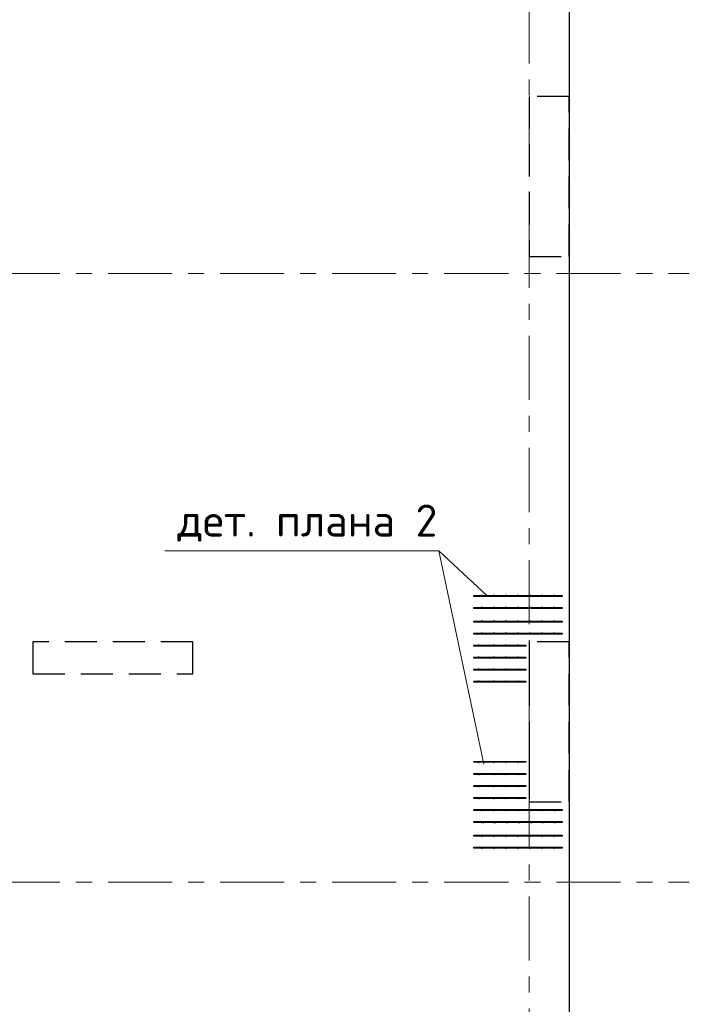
# Model space of a CAD drawing. Header units: metres. Extents: x -38 to 86, y -15 to 21.
# Tile 68 of 103: x 58.42 to 62.6, y 8.24 to 14.38. Entities that reach past the tile are written whole.
import ezdxf

# ---------------------------------------------------------------- set-up
doc = ezdxf.new("R2010")
doc.units = ezdxf.units.M
for name, pattern in [('______11', [0.5, 0.4, -0.05, 0, -0.05]), ('______2', [0.27, 0.2, -0.07]), ('______5', [1.1, 0.8, -0.1, 0.1, -0.1])]:
    doc.linetypes.add(name, pattern=pattern)
for name, color, linetype, lineweight in [('XR$2$Осевая линия (1)', 7, '______5', 13), ('XR$3$Арматурный каркас 01', 4, 'Continuous', 35), ('XR$3$Перекрытие (1)', 7, 'Continuous', 35), ('XR$3$Текст_ общее_1', 7, 'Continuous', 13)]:
    doc.layers.add(name, color=color, linetype=linetype, lineweight=lineweight)
doc.layers.add('XR$5$Стена_ бетон несущ.', color=7, linetype='Continuous', lineweight=70, true_color=0xb4b496)
doc.styles.add('ISOCPEUR', font='txt')

msp = doc.modelspace()

# ---------------------------------------------------------------- hatches: boundary and pattern name
at = {"layer": 'XR$3$Арматурный каркас 01', "linetype": 'Continuous', "lineweight": 50, "transparency": 33554687}
for points in [[(61.308, 10.7932), (61.3078, 10.7944), (61.3071, 10.7954), (61.3061, 10.796), (61.305, 10.7962), (61.3039, 10.796), (61.3029, 10.7954), (61.3022, 10.7944), (61.302, 10.7932), (61.3022, 10.7921), (61.3029, 10.7911), (61.3039, 10.7905), (61.305, 10.7902), (61.3061, 10.7905), (61.3071, 10.7911), (61.3078, 10.7921)], [(61.383, 10.7932), (61.3828, 10.7944), (61.3821, 10.7954), (61.3811, 10.796), (61.38, 10.7962), (61.3789, 10.796), (61.3779, 10.7954), (61.3772, 10.7944), (61.377, 10.7932), (61.3772, 10.7921), (61.3779, 10.7911), (61.3789, 10.7905), (61.38, 10.7902), (61.3811, 10.7905), (61.3821, 10.7911), (61.3828, 10.7921)], [(61.458, 10.7932), (61.4578, 10.7944), (61.4571, 10.7954), (61.4561, 10.796), (61.455, 10.7962), (61.4539, 10.796), (61.4529, 10.7954), (61.4522, 10.7944), (61.452, 10.7932), (61.4522, 10.7921), (61.4529, 10.7911), (61.4539, 10.7905), (61.455, 10.7902), (61.4561, 10.7905), (61.4571, 10.7911), (61.4578, 10.7921)], [(61.533, 10.7932), (61.5328, 10.7944), (61.5321, 10.7954), (61.5311, 10.796), (61.53, 10.7962), (61.5289, 10.796), (61.5279, 10.7954), (61.5272, 10.7944), (61.527, 10.7932), (61.5272, 10.7921), (61.5279, 10.7911), (61.5289, 10.7905), (61.53, 10.7902), (61.5311, 10.7905), (61.5321, 10.7911), (61.5328, 10.7921)], [(61.608, 10.7932), (61.6078, 10.7944), (61.6071, 10.7954), (61.6061, 10.796), (61.605, 10.7962), (61.6039, 10.796), (61.6029, 10.7954), (61.6022, 10.7944), (61.602, 10.7932), (61.6022, 10.7921), (61.6029, 10.7911), (61.6039, 10.7905), (61.605, 10.7902), (61.6061, 10.7905), (61.6071, 10.7911), (61.6078, 10.7921)], [(61.683, 10.7932), (61.6828, 10.7944), (61.6821, 10.7954), (61.6811, 10.796), (61.68, 10.7962), (61.6789, 10.796), (61.6779, 10.7954), (61.6772, 10.7944), (61.677, 10.7932), (61.6772, 10.7921), (61.6779, 10.7911), (61.6789, 10.7905), (61.68, 10.7902), (61.6811, 10.7905), (61.6821, 10.7911), (61.6828, 10.7921)], [(61.758, 10.7932), (61.7578, 10.7944), (61.7571, 10.7954), (61.7561, 10.796), (61.755, 10.7962), (61.7539, 10.796), (61.7529, 10.7954), (61.7522, 10.7944), (61.752, 10.7932), (61.7522, 10.7921), (61.7529, 10.7911), (61.7539, 10.7905), (61.755, 10.7902), (61.7561, 10.7905), (61.7571, 10.7911), (61.7578, 10.7921)], [(61.308, 10.7182), (61.3078, 10.7194), (61.3071, 10.7204), (61.3061, 10.721), (61.305, 10.7212), (61.3039, 10.721), (61.3029, 10.7204), (61.3022, 10.7194), (61.302, 10.7182), (61.3022, 10.7171), (61.3029, 10.7161), (61.3039, 10.7155), (61.305, 10.7152), (61.3061, 10.7155), (61.3071, 10.7161), (61.3078, 10.7171)], [(61.383, 10.7182), (61.3828, 10.7194), (61.3821, 10.7204), (61.3811, 10.721), (61.38, 10.7212), (61.3789, 10.721), (61.3779, 10.7204), (61.3772, 10.7194), (61.377, 10.7182), (61.3772, 10.7171), (61.3779, 10.7161), (61.3789, 10.7155), (61.38, 10.7152), (61.3811, 10.7155), (61.3821, 10.7161), (61.3828, 10.7171)], [(61.458, 10.7182), (61.4578, 10.7194), (61.4571, 10.7204), (61.4561, 10.721), (61.455, 10.7212), (61.4539, 10.721), (61.4529, 10.7204), (61.4522, 10.7194), (61.452, 10.7182), (61.4522, 10.7171), (61.4529, 10.7161), (61.4539, 10.7155), (61.455, 10.7152), (61.4561, 10.7155), (61.4571, 10.7161), (61.4578, 10.7171)], [(61.533, 10.7182), (61.5328, 10.7194), (61.5321, 10.7204), (61.5311, 10.721), (61.53, 10.7212), (61.5289, 10.721), (61.5279, 10.7204), (61.5272, 10.7194), (61.527, 10.7182), (61.5272, 10.7171), (61.5279, 10.7161), (61.5289, 10.7155), (61.53, 10.7152), (61.5311, 10.7155), (61.5321, 10.7161), (61.5328, 10.7171)], [(61.608, 10.7182), (61.6078, 10.7194), (61.6071, 10.7204), (61.6061, 10.721), (61.605, 10.7212), (61.6039, 10.721), (61.6029, 10.7204), (61.6022, 10.7194), (61.602, 10.7182), (61.6022, 10.7171), (61.6029, 10.7161), (61.6039, 10.7155), (61.605, 10.7152), (61.6061, 10.7155), (61.6071, 10.7161), (61.6078, 10.7171)], [(61.683, 10.7182), (61.6828, 10.7194), (61.6821, 10.7204), (61.6811, 10.721), (61.68, 10.7212), (61.6789, 10.721), (61.6779, 10.7204), (61.6772, 10.7194), (61.677, 10.7182), (61.6772, 10.7171), (61.6779, 10.7161), (61.6789, 10.7155), (61.68, 10.7152), (61.6811, 10.7155), (61.6821, 10.7161), (61.6828, 10.7171)], [(61.758, 10.7182), (61.7578, 10.7194), (61.7571, 10.7204), (61.7561, 10.721), (61.755, 10.7212), (61.7539, 10.721), (61.7529, 10.7204), (61.7522, 10.7194), (61.752, 10.7182), (61.7522, 10.7171), (61.7529, 10.7161), (61.7539, 10.7155), (61.755, 10.7152), (61.7561, 10.7155), (61.7571, 10.7161), (61.7578, 10.7171)], [(61.308, 10.6322), (61.3078, 10.6334), (61.3071, 10.6344), (61.3061, 10.635), (61.305, 10.6352), (61.3039, 10.635), (61.3029, 10.6344), (61.3022, 10.6334), (61.302, 10.6322), (61.3022, 10.6311), (61.3029, 10.6301), (61.3039, 10.6295), (61.305, 10.6292), (61.3061, 10.6295), (61.3071, 10.6301), (61.3078, 10.6311)], [(61.383, 10.6322), (61.3828, 10.6334), (61.3821, 10.6344), (61.3811, 10.635), (61.38, 10.6352), (61.3789, 10.635), (61.3779, 10.6344), (61.3772, 10.6334), (61.377, 10.6322), (61.3772, 10.6311), (61.3779, 10.6301), (61.3789, 10.6295), (61.38, 10.6292), (61.3811, 10.6295), (61.3821, 10.6301), (61.3828, 10.6311)], [(61.458, 10.6322), (61.4578, 10.6334), (61.4571, 10.6344), (61.4561, 10.635), (61.455, 10.6352), (61.4539, 10.635), (61.4529, 10.6344), (61.4522, 10.6334), (61.452, 10.6322), (61.4522, 10.6311), (61.4529, 10.6301), (61.4539, 10.6295), (61.455, 10.6292), (61.4561, 10.6295), (61.4571, 10.6301), (61.4578, 10.6311)], [(61.533, 10.6322), (61.5328, 10.6334), (61.5321, 10.6344), (61.5311, 10.635), (61.53, 10.6352), (61.5289, 10.635), (61.5279, 10.6344), (61.5272, 10.6334), (61.527, 10.6322), (61.5272, 10.6311), (61.5279, 10.6301), (61.5289, 10.6295), (61.53, 10.6292), (61.5311, 10.6295), (61.5321, 10.6301), (61.5328, 10.6311)], [(61.608, 10.6322), (61.6078, 10.6334), (61.6071, 10.6344), (61.6061, 10.635), (61.605, 10.6352), (61.6039, 10.635), (61.6029, 10.6344), (61.6022, 10.6334), (61.602, 10.6322), (61.6022, 10.6311), (61.6029, 10.6301), (61.6039, 10.6295), (61.605, 10.6292), (61.6061, 10.6295), (61.6071, 10.6301), (61.6078, 10.6311)], [(61.683, 10.6322), (61.6828, 10.6334), (61.6821, 10.6344), (61.6811, 10.635), (61.68, 10.6352), (61.6789, 10.635), (61.6779, 10.6344), (61.6772, 10.6334), (61.677, 10.6322), (61.6772, 10.6311), (61.6779, 10.6301), (61.6789, 10.6295), (61.68, 10.6292), (61.6811, 10.6295), (61.6821, 10.6301), (61.6828, 10.6311)], [(61.758, 10.6322), (61.7578, 10.6334), (61.7571, 10.6344), (61.7561, 10.635), (61.755, 10.6352), (61.7539, 10.635), (61.7529, 10.6344), (61.7522, 10.6334), (61.752, 10.6322), (61.7522, 10.6311), (61.7529, 10.6301), (61.7539, 10.6295), (61.755, 10.6292), (61.7561, 10.6295), (61.7571, 10.6301), (61.7578, 10.6311)], [(61.308, 10.5572), (61.3078, 10.5584), (61.3071, 10.5594), (61.3061, 10.56), (61.305, 10.5602), (61.3039, 10.56), (61.3029, 10.5594), (61.3022, 10.5584), (61.302, 10.5572), (61.3022, 10.5561), (61.3029, 10.5551), (61.3039, 10.5545), (61.305, 10.5542), (61.3061, 10.5545), (61.3071, 10.5551), (61.3078, 10.5561)], [(61.383, 10.5572), (61.3828, 10.5584), (61.3821, 10.5594), (61.3811, 10.56), (61.38, 10.5602), (61.3789, 10.56), (61.3779, 10.5594), (61.3772, 10.5584), (61.377, 10.5572), (61.3772, 10.5561), (61.3779, 10.5551), (61.3789, 10.5545), (61.38, 10.5542), (61.3811, 10.5545), (61.3821, 10.5551), (61.3828, 10.5561)], [(61.458, 10.5572), (61.4578, 10.5584), (61.4571, 10.5594), (61.4561, 10.56), (61.455, 10.5602), (61.4539, 10.56), (61.4529, 10.5594), (61.4522, 10.5584), (61.452, 10.5572), (61.4522, 10.5561), (61.4529, 10.5551), (61.4539, 10.5545), (61.455, 10.5542), (61.4561, 10.5545), (61.4571, 10.5551), (61.4578, 10.5561)], [(61.533, 10.5572), (61.5328, 10.5584), (61.5321, 10.5594), (61.5311, 10.56), (61.53, 10.5602), (61.5289, 10.56), (61.5279, 10.5594), (61.5272, 10.5584), (61.527, 10.5572), (61.5272, 10.5561), (61.5279, 10.5551), (61.5289, 10.5545), (61.53, 10.5542), (61.5311, 10.5545), (61.5321, 10.5551), (61.5328, 10.5561)], [(61.608, 10.5572), (61.6078, 10.5584), (61.6071, 10.5594), (61.6061, 10.56), (61.605, 10.5602), (61.6039, 10.56), (61.6029, 10.5594), (61.6022, 10.5584), (61.602, 10.5572), (61.6022, 10.5561), (61.6029, 10.5551), (61.6039, 10.5545), (61.605, 10.5542), (61.6061, 10.5545), (61.6071, 10.5551), (61.6078, 10.5561)], [(61.683, 10.5572), (61.6828, 10.5584), (61.6821, 10.5594), (61.6811, 10.56), (61.68, 10.5602), (61.6789, 10.56), (61.6779, 10.5594), (61.6772, 10.5584), (61.677, 10.5572), (61.6772, 10.5561), (61.6779, 10.5551), (61.6789, 10.5545), (61.68, 10.5542), (61.6811, 10.5545), (61.6821, 10.5551), (61.6828, 10.5561)], [(61.758, 10.5572), (61.7578, 10.5584), (61.7571, 10.5594), (61.7561, 10.56), (61.755, 10.5602), (61.7539, 10.56), (61.7529, 10.5594), (61.7522, 10.5584), (61.752, 10.5572), (61.7522, 10.5561), (61.7529, 10.5551), (61.7539, 10.5545), (61.755, 10.5542), (61.7561, 10.5545), (61.7571, 10.5551), (61.7578, 10.5561)], [(61.288, 10.4822), (61.2878, 10.4834), (61.2871, 10.4844), (61.2861, 10.485), (61.285, 10.4852), (61.2839, 10.485), (61.2829, 10.4844), (61.2822, 10.4834), (61.282, 10.4822), (61.2822, 10.4811), (61.2829, 10.4801), (61.2839, 10.4795), (61.285, 10.4792), (61.2861, 10.4795), (61.2871, 10.4801), (61.2878, 10.4811)], [(61.383, 10.4822), (61.3828, 10.4834), (61.3821, 10.4844), (61.3811, 10.485), (61.38, 10.4852), (61.3789, 10.485), (61.3779, 10.4844), (61.3772, 10.4834), (61.377, 10.4822), (61.3772, 10.4811), (61.3779, 10.4801), (61.3789, 10.4795), (61.38, 10.4792), (61.3811, 10.4795), (61.3821, 10.4801), (61.3828, 10.4811)], [(61.458, 10.4822), (61.4578, 10.4834), (61.4571, 10.4844), (61.4561, 10.485), (61.455, 10.4852), (61.4539, 10.485), (61.4529, 10.4844), (61.4522, 10.4834), (61.452, 10.4822), (61.4522, 10.4811), (61.4529, 10.4801), (61.4539, 10.4795), (61.455, 10.4792), (61.4561, 10.4795), (61.4571, 10.4801), (61.4578, 10.4811)], [(61.533, 10.4822), (61.5328, 10.4834), (61.5321, 10.4844), (61.5311, 10.485), (61.53, 10.4852), (61.5289, 10.485), (61.5279, 10.4844), (61.5272, 10.4834), (61.527, 10.4822), (61.5272, 10.4811), (61.5279, 10.4801), (61.5289, 10.4795), (61.53, 10.4792), (61.5311, 10.4795), (61.5321, 10.4801), (61.5328, 10.4811)], [(61.288, 10.4072), (61.2878, 10.4084), (61.2871, 10.4094), (61.2861, 10.41), (61.285, 10.4102), (61.2839, 10.41), (61.2829, 10.4094), (61.2822, 10.4084), (61.282, 10.4072), (61.2822, 10.4061), (61.2829, 10.4051), (61.2839, 10.4045), (61.285, 10.4042), (61.2861, 10.4045), (61.2871, 10.4051), (61.2878, 10.4061)], [(61.383, 10.4072), (61.3828, 10.4084), (61.3821, 10.4094), (61.3811, 10.41), (61.38, 10.4102), (61.3789, 10.41), (61.3779, 10.4094), (61.3772, 10.4084), (61.377, 10.4072), (61.3772, 10.4061), (61.3779, 10.4051), (61.3789, 10.4045), (61.38, 10.4042), (61.3811, 10.4045), (61.3821, 10.4051), (61.3828, 10.4061)], [(61.458, 10.4072), (61.4578, 10.4084), (61.4571, 10.4094), (61.4561, 10.41), (61.455, 10.4102), (61.4539, 10.41), (61.4529, 10.4094), (61.4522, 10.4084), (61.452, 10.4072), (61.4522, 10.4061), (61.4529, 10.4051), (61.4539, 10.4045), (61.455, 10.4042), (61.4561, 10.4045), (61.4571, 10.4051), (61.4578, 10.4061)], [(61.533, 10.4072), (61.5328, 10.4084), (61.5321, 10.4094), (61.5311, 10.41), (61.53, 10.4102), (61.5289, 10.41), (61.5279, 10.4094), (61.5272, 10.4084), (61.527, 10.4072), (61.5272, 10.4061), (61.5279, 10.4051), (61.5289, 10.4045), (61.53, 10.4042), (61.5311, 10.4045), (61.5321, 10.4051), (61.5328, 10.4061)], [(61.288, 10.3322), (61.2878, 10.3334), (61.2871, 10.3344), (61.2861, 10.335), (61.285, 10.3352), (61.2839, 10.335), (61.2829, 10.3344), (61.2822, 10.3334), (61.282, 10.3322), (61.2822, 10.3311), (61.2829, 10.3301), (61.2839, 10.3295), (61.285, 10.3292), (61.2861, 10.3295), (61.2871, 10.3301), (61.2878, 10.3311)], [(61.383, 10.3322), (61.3828, 10.3334), (61.3821, 10.3344), (61.3811, 10.335), (61.38, 10.3352), (61.3789, 10.335), (61.3779, 10.3344), (61.3772, 10.3334), (61.377, 10.3322), (61.3772, 10.3311), (61.3779, 10.3301), (61.3789, 10.3295), (61.38, 10.3292), (61.3811, 10.3295), (61.3821, 10.3301), (61.3828, 10.3311)], [(61.458, 10.3322), (61.4578, 10.3334), (61.4571, 10.3344), (61.4561, 10.335), (61.455, 10.3352), (61.4539, 10.335), (61.4529, 10.3344), (61.4522, 10.3334), (61.452, 10.3322), (61.4522, 10.3311), (61.4529, 10.3301), (61.4539, 10.3295), (61.455, 10.3292), (61.4561, 10.3295), (61.4571, 10.3301), (61.4578, 10.3311)], [(61.533, 10.3322), (61.5328, 10.3334), (61.5321, 10.3344), (61.5311, 10.335), (61.53, 10.3352), (61.5289, 10.335), (61.5279, 10.3344), (61.5272, 10.3334), (61.527, 10.3322), (61.5272, 10.3311), (61.5279, 10.3301), (61.5289, 10.3295), (61.53, 10.3292), (61.5311, 10.3295), (61.5321, 10.3301), (61.5328, 10.3311)], [(61.288, 10.2572), (61.2878, 10.2584), (61.2871, 10.2594), (61.2861, 10.26), (61.285, 10.2602), (61.2839, 10.26), (61.2829, 10.2594), (61.2822, 10.2584), (61.282, 10.2572), (61.2822, 10.2561), (61.2829, 10.2551), (61.2839, 10.2545), (61.285, 10.2542), (61.2861, 10.2545), (61.2871, 10.2551), (61.2878, 10.2561)], [(61.383, 10.2572), (61.3828, 10.2584), (61.3821, 10.2594), (61.3811, 10.26), (61.38, 10.2602), (61.3789, 10.26), (61.3779, 10.2594), (61.3772, 10.2584), (61.377, 10.2572), (61.3772, 10.2561), (61.3779, 10.2551), (61.3789, 10.2545), (61.38, 10.2542), (61.3811, 10.2545), (61.3821, 10.2551), (61.3828, 10.2561)], [(61.458, 10.2572), (61.4578, 10.2584), (61.4571, 10.2594), (61.4561, 10.26), (61.455, 10.2602), (61.4539, 10.26), (61.4529, 10.2594), (61.4522, 10.2584), (61.452, 10.2572), (61.4522, 10.2561), (61.4529, 10.2551), (61.4539, 10.2545), (61.455, 10.2542), (61.4561, 10.2545), (61.4571, 10.2551), (61.4578, 10.2561)], [(61.533, 10.2572), (61.5328, 10.2584), (61.5321, 10.2594), (61.5311, 10.26), (61.53, 10.2602), (61.5289, 10.26), (61.5279, 10.2594), (61.5272, 10.2584), (61.527, 10.2572), (61.5272, 10.2561), (61.5279, 10.2551), (61.5289, 10.2545), (61.53, 10.2542), (61.5311, 10.2545), (61.5321, 10.2551), (61.5328, 10.2561)], [(61.288, 9.7432), (61.2878, 9.7444), (61.2871, 9.7454), (61.2861, 9.746), (61.285, 9.7462), (61.2839, 9.746), (61.2829, 9.7454), (61.2822, 9.7444), (61.282, 9.7432), (61.2822, 9.7421), (61.2829, 9.7411), (61.2839, 9.7405), (61.285, 9.7402), (61.2861, 9.7405), (61.2871, 9.7411), (61.2878, 9.7421)], [(61.383, 9.7432), (61.3828, 9.7444), (61.3821, 9.7454), (61.3811, 9.746), (61.38, 9.7462), (61.3789, 9.746), (61.3779, 9.7454), (61.3772, 9.7444), (61.377, 9.7432), (61.3772, 9.7421), (61.3779, 9.7411), (61.3789, 9.7405), (61.38, 9.7402), (61.3811, 9.7405), (61.3821, 9.7411), (61.3828, 9.7421)], [(61.458, 9.7432), (61.4578, 9.7444), (61.4571, 9.7454), (61.4561, 9.746), (61.455, 9.7462), (61.4539, 9.746), (61.4529, 9.7454), (61.4522, 9.7444), (61.452, 9.7432), (61.4522, 9.7421), (61.4529, 9.7411), (61.4539, 9.7405), (61.455, 9.7402), (61.4561, 9.7405), (61.4571, 9.7411), (61.4578, 9.7421)], [(61.533, 9.7432), (61.5328, 9.7444), (61.5321, 9.7454), (61.5311, 9.746), (61.53, 9.7462), (61.5289, 9.746), (61.5279, 9.7454), (61.5272, 9.7444), (61.527, 9.7432), (61.5272, 9.7421), (61.5279, 9.7411), (61.5289, 9.7405), (61.53, 9.7402), (61.5311, 9.7405), (61.5321, 9.7411), (61.5328, 9.7421)], [(61.288, 9.6682), (61.2878, 9.6694), (61.2871, 9.6704), (61.2861, 9.671), (61.285, 9.6712), (61.2839, 9.671), (61.2829, 9.6704), (61.2822, 9.6694), (61.282, 9.6682), (61.2822, 9.6671), (61.2829, 9.6661), (61.2839, 9.6655), (61.285, 9.6652), (61.2861, 9.6655), (61.2871, 9.6661), (61.2878, 9.6671)], [(61.383, 9.6682), (61.3828, 9.6694), (61.3821, 9.6704), (61.3811, 9.671), (61.38, 9.6712), (61.3789, 9.671), (61.3779, 9.6704), (61.3772, 9.6694), (61.377, 9.6682), (61.3772, 9.6671), (61.3779, 9.6661), (61.3789, 9.6655), (61.38, 9.6652), (61.3811, 9.6655), (61.3821, 9.6661), (61.3828, 9.6671)], [(61.458, 9.6682), (61.4578, 9.6694), (61.4571, 9.6704), (61.4561, 9.671), (61.455, 9.6712), (61.4539, 9.671), (61.4529, 9.6704), (61.4522, 9.6694), (61.452, 9.6682), (61.4522, 9.6671), (61.4529, 9.6661), (61.4539, 9.6655), (61.455, 9.6652), (61.4561, 9.6655), (61.4571, 9.6661), (61.4578, 9.6671)], [(61.533, 9.6682), (61.5328, 9.6694), (61.5321, 9.6704), (61.5311, 9.671), (61.53, 9.6712), (61.5289, 9.671), (61.5279, 9.6704), (61.5272, 9.6694), (61.527, 9.6682), (61.5272, 9.6671), (61.5279, 9.6661), (61.5289, 9.6655), (61.53, 9.6652), (61.5311, 9.6655), (61.5321, 9.6661), (61.5328, 9.6671)], [(61.288, 9.5932), (61.2878, 9.5944), (61.2871, 9.5954), (61.2861, 9.596), (61.285, 9.5962), (61.2839, 9.596), (61.2829, 9.5954), (61.2822, 9.5944), (61.282, 9.5932), (61.2822, 9.5921), (61.2829, 9.5911), (61.2839, 9.5905), (61.285, 9.5902), (61.2861, 9.5905), (61.2871, 9.5911), (61.2878, 9.5921)], [(61.383, 9.5932), (61.3828, 9.5944), (61.3821, 9.5954), (61.3811, 9.596), (61.38, 9.5962), (61.3789, 9.596), (61.3779, 9.5954), (61.3772, 9.5944), (61.377, 9.5932), (61.3772, 9.5921), (61.3779, 9.5911), (61.3789, 9.5905), (61.38, 9.5902), (61.3811, 9.5905), (61.3821, 9.5911), (61.3828, 9.5921)], [(61.458, 9.5932), (61.4578, 9.5944), (61.4571, 9.5954), (61.4561, 9.596), (61.455, 9.5962), (61.4539, 9.596), (61.4529, 9.5954), (61.4522, 9.5944), (61.452, 9.5932), (61.4522, 9.5921), (61.4529, 9.5911), (61.4539, 9.5905), (61.455, 9.5902), (61.4561, 9.5905), (61.4571, 9.5911), (61.4578, 9.5921)], [(61.533, 9.5932), (61.5328, 9.5944), (61.5321, 9.5954), (61.5311, 9.596), (61.53, 9.5962), (61.5289, 9.596), (61.5279, 9.5954), (61.5272, 9.5944), (61.527, 9.5932), (61.5272, 9.5921), (61.5279, 9.5911), (61.5289, 9.5905), (61.53, 9.5902), (61.5311, 9.5905), (61.5321, 9.5911), (61.5328, 9.5921)], [(61.288, 9.5182), (61.2878, 9.5194), (61.2871, 9.5204), (61.2861, 9.521), (61.285, 9.5212), (61.2839, 9.521), (61.2829, 9.5204), (61.2822, 9.5194), (61.282, 9.5182), (61.2822, 9.5171), (61.2829, 9.5161), (61.2839, 9.5155), (61.285, 9.5152), (61.2861, 9.5155), (61.2871, 9.5161), (61.2878, 9.5171)], [(61.383, 9.5182), (61.3828, 9.5194), (61.3821, 9.5204), (61.3811, 9.521), (61.38, 9.5212), (61.3789, 9.521), (61.3779, 9.5204), (61.3772, 9.5194), (61.377, 9.5182), (61.3772, 9.5171), (61.3779, 9.5161), (61.3789, 9.5155), (61.38, 9.5152), (61.3811, 9.5155), (61.3821, 9.5161), (61.3828, 9.5171)], [(61.458, 9.5182), (61.4578, 9.5194), (61.4571, 9.5204), (61.4561, 9.521), (61.455, 9.5212), (61.4539, 9.521), (61.4529, 9.5204), (61.4522, 9.5194), (61.452, 9.5182), (61.4522, 9.5171), (61.4529, 9.5161), (61.4539, 9.5155), (61.455, 9.5152), (61.4561, 9.5155), (61.4571, 9.5161), (61.4578, 9.5171)], [(61.533, 9.5182), (61.5328, 9.5194), (61.5321, 9.5204), (61.5311, 9.521), (61.53, 9.5212), (61.5289, 9.521), (61.5279, 9.5204), (61.5272, 9.5194), (61.527, 9.5182), (61.5272, 9.5171), (61.5279, 9.5161), (61.5289, 9.5155), (61.53, 9.5152), (61.5311, 9.5155), (61.5321, 9.5161), (61.5328, 9.5171)], [(61.308, 9.4432), (61.3078, 9.4444), (61.3071, 9.4454), (61.3061, 9.446), (61.305, 9.4462), (61.3039, 9.446), (61.3029, 9.4454), (61.3022, 9.4444), (61.302, 9.4432), (61.3022, 9.4421), (61.3029, 9.4411), (61.3039, 9.4405), (61.305, 9.4402), (61.3061, 9.4405), (61.3071, 9.4411), (61.3078, 9.4421)], [(61.383, 9.4432), (61.3828, 9.4444), (61.3821, 9.4454), (61.3811, 9.446), (61.38, 9.4462), (61.3789, 9.446), (61.3779, 9.4454), (61.3772, 9.4444), (61.377, 9.4432), (61.3772, 9.4421), (61.3779, 9.4411), (61.3789, 9.4405), (61.38, 9.4402), (61.3811, 9.4405), (61.3821, 9.4411), (61.3828, 9.4421)], [(61.458, 9.4432), (61.4578, 9.4444), (61.4571, 9.4454), (61.4561, 9.446), (61.455, 9.4462), (61.4539, 9.446), (61.4529, 9.4454), (61.4522, 9.4444), (61.452, 9.4432), (61.4522, 9.4421), (61.4529, 9.4411), (61.4539, 9.4405), (61.455, 9.4402), (61.4561, 9.4405), (61.4571, 9.4411), (61.4578, 9.4421)], [(61.533, 9.4432), (61.5328, 9.4444), (61.5321, 9.4454), (61.5311, 9.446), (61.53, 9.4462), (61.5289, 9.446), (61.5279, 9.4454), (61.5272, 9.4444), (61.527, 9.4432), (61.5272, 9.4421), (61.5279, 9.4411), (61.5289, 9.4405), (61.53, 9.4402), (61.5311, 9.4405), (61.5321, 9.4411), (61.5328, 9.4421)], [(61.608, 9.4432), (61.6078, 9.4444), (61.6071, 9.4454), (61.6061, 9.446), (61.605, 9.4462), (61.6039, 9.446), (61.6029, 9.4454), (61.6022, 9.4444), (61.602, 9.4432), (61.6022, 9.4421), (61.6029, 9.4411), (61.6039, 9.4405), (61.605, 9.4402), (61.6061, 9.4405), (61.6071, 9.4411), (61.6078, 9.4421)], [(61.683, 9.4432), (61.6828, 9.4444), (61.6821, 9.4454), (61.6811, 9.446), (61.68, 9.4462), (61.6789, 9.446), (61.6779, 9.4454), (61.6772, 9.4444), (61.677, 9.4432), (61.6772, 9.4421), (61.6779, 9.4411), (61.6789, 9.4405), (61.68, 9.4402), (61.6811, 9.4405), (61.6821, 9.4411), (61.6828, 9.4421)], [(61.758, 9.4432), (61.7578, 9.4444), (61.7571, 9.4454), (61.7561, 9.446), (61.755, 9.4462), (61.7539, 9.446), (61.7529, 9.4454), (61.7522, 9.4444), (61.752, 9.4432), (61.7522, 9.4421), (61.7529, 9.4411), (61.7539, 9.4405), (61.755, 9.4402), (61.7561, 9.4405), (61.7571, 9.4411), (61.7578, 9.4421)], [(61.768, 9.4432), (61.7678, 9.4444), (61.7671, 9.4454), (61.7661, 9.446), (61.765, 9.4462), (61.7639, 9.446), (61.7629, 9.4454), (61.7622, 9.4444), (61.762, 9.4432), (61.7622, 9.4421), (61.7629, 9.4411), (61.7639, 9.4405), (61.765, 9.4402), (61.7661, 9.4405), (61.7671, 9.4411), (61.7678, 9.4421)], [(61.308, 9.3682), (61.3078, 9.3694), (61.3071, 9.3704), (61.3061, 9.371), (61.305, 9.3712), (61.3039, 9.371), (61.3029, 9.3704), (61.3022, 9.3694), (61.302, 9.3682), (61.3022, 9.3671), (61.3029, 9.3661), (61.3039, 9.3655), (61.305, 9.3652), (61.3061, 9.3655), (61.3071, 9.3661), (61.3078, 9.3671)], [(61.318, 9.3682), (61.3178, 9.3694), (61.3171, 9.3704), (61.3161, 9.371), (61.315, 9.3712), (61.3139, 9.371), (61.3129, 9.3704), (61.3122, 9.3694), (61.312, 9.3682), (61.3122, 9.3671), (61.3129, 9.3661), (61.3139, 9.3655), (61.315, 9.3652), (61.3161, 9.3655), (61.3171, 9.3661), (61.3178, 9.3671)], [(61.383, 9.3682), (61.3828, 9.3694), (61.3821, 9.3704), (61.3811, 9.371), (61.38, 9.3712), (61.3789, 9.371), (61.3779, 9.3704), (61.3772, 9.3694), (61.377, 9.3682), (61.3772, 9.3671), (61.3779, 9.3661), (61.3789, 9.3655), (61.38, 9.3652), (61.3811, 9.3655), (61.3821, 9.3661), (61.3828, 9.3671)], [(61.393, 9.3682), (61.3928, 9.3694), (61.3921, 9.3704), (61.3911, 9.371), (61.39, 9.3712), (61.3889, 9.371), (61.3879, 9.3704), (61.3872, 9.3694), (61.387, 9.3682), (61.3872, 9.3671), (61.3879, 9.3661), (61.3889, 9.3655), (61.39, 9.3652), (61.3911, 9.3655), (61.3921, 9.3661), (61.3928, 9.3671)], [(61.458, 9.3682), (61.4578, 9.3694), (61.4571, 9.3704), (61.4561, 9.371), (61.455, 9.3712), (61.4539, 9.371), (61.4529, 9.3704), (61.4522, 9.3694), (61.452, 9.3682), (61.4522, 9.3671), (61.4529, 9.3661), (61.4539, 9.3655), (61.455, 9.3652), (61.4561, 9.3655), (61.4571, 9.3661), (61.4578, 9.3671)], [(61.468, 9.3682), (61.4678, 9.3694), (61.4671, 9.3704), (61.4661, 9.371), (61.465, 9.3712), (61.4639, 9.371), (61.4629, 9.3704), (61.4622, 9.3694), (61.462, 9.3682), (61.4622, 9.3671), (61.4629, 9.3661), (61.4639, 9.3655), (61.465, 9.3652), (61.4661, 9.3655), (61.4671, 9.3661), (61.4678, 9.3671)], [(61.533, 9.3682), (61.5328, 9.3694), (61.5321, 9.3704), (61.5311, 9.371), (61.53, 9.3712), (61.5289, 9.371), (61.5279, 9.3704), (61.5272, 9.3694), (61.527, 9.3682), (61.5272, 9.3671), (61.5279, 9.3661), (61.5289, 9.3655), (61.53, 9.3652), (61.5311, 9.3655), (61.5321, 9.3661), (61.5328, 9.3671)], [(61.543, 9.3682), (61.5428, 9.3694), (61.5421, 9.3704), (61.5411, 9.371), (61.54, 9.3712), (61.5389, 9.371), (61.5379, 9.3704), (61.5372, 9.3694), (61.537, 9.3682), (61.5372, 9.3671), (61.5379, 9.3661), (61.5389, 9.3655), (61.54, 9.3652), (61.5411, 9.3655), (61.5421, 9.3661), (61.5428, 9.3671)], [(61.608, 9.3682), (61.6078, 9.3694), (61.6071, 9.3704), (61.6061, 9.371), (61.605, 9.3712), (61.6039, 9.371), (61.6029, 9.3704), (61.6022, 9.3694), (61.602, 9.3682), (61.6022, 9.3671), (61.6029, 9.3661), (61.6039, 9.3655), (61.605, 9.3652), (61.6061, 9.3655), (61.6071, 9.3661), (61.6078, 9.3671)], [(61.618, 9.3682), (61.6178, 9.3694), (61.6171, 9.3704), (61.6161, 9.371), (61.615, 9.3712), (61.6139, 9.371), (61.6129, 9.3704), (61.6122, 9.3694), (61.612, 9.3682), (61.6122, 9.3671), (61.6129, 9.3661), (61.6139, 9.3655), (61.615, 9.3652), (61.6161, 9.3655), (61.6171, 9.3661), (61.6178, 9.3671)], [(61.683, 9.3682), (61.6828, 9.3694), (61.6821, 9.3704), (61.6811, 9.371), (61.68, 9.3712), (61.6789, 9.371), (61.6779, 9.3704), (61.6772, 9.3694), (61.677, 9.3682), (61.6772, 9.3671), (61.6779, 9.3661), (61.6789, 9.3655), (61.68, 9.3652), (61.6811, 9.3655), (61.6821, 9.3661), (61.6828, 9.3671)], [(61.693, 9.3682), (61.6928, 9.3694), (61.6921, 9.3704), (61.6911, 9.371), (61.69, 9.3712), (61.6889, 9.371), (61.6879, 9.3704), (61.6872, 9.3694), (61.687, 9.3682), (61.6872, 9.3671), (61.6879, 9.3661), (61.6889, 9.3655), (61.69, 9.3652), (61.6911, 9.3655), (61.6921, 9.3661), (61.6928, 9.3671)], [(61.758, 9.3682), (61.7578, 9.3694), (61.7571, 9.3704), (61.7561, 9.371), (61.755, 9.3712), (61.7539, 9.371), (61.7529, 9.3704), (61.7522, 9.3694), (61.752, 9.3682), (61.7522, 9.3671), (61.7529, 9.3661), (61.7539, 9.3655), (61.755, 9.3652), (61.7561, 9.3655), (61.7571, 9.3661), (61.7578, 9.3671)], [(61.768, 9.3682), (61.7678, 9.3694), (61.7671, 9.3704), (61.7661, 9.371), (61.765, 9.3712), (61.7639, 9.371), (61.7629, 9.3704), (61.7622, 9.3694), (61.762, 9.3682), (61.7622, 9.3671), (61.7629, 9.3661), (61.7639, 9.3655), (61.765, 9.3652), (61.7661, 9.3655), (61.7671, 9.3661), (61.7678, 9.3671)], [(61.308, 9.2822), (61.3078, 9.2834), (61.3071, 9.2844), (61.3061, 9.285), (61.305, 9.2852), (61.3039, 9.285), (61.3029, 9.2844), (61.3022, 9.2834), (61.302, 9.2822), (61.3022, 9.2811), (61.3029, 9.2801), (61.3039, 9.2795), (61.305, 9.2792), (61.3061, 9.2795), (61.3071, 9.2801), (61.3078, 9.2811)], [(61.318, 9.2932), (61.3178, 9.2944), (61.3171, 9.2954), (61.3161, 9.296), (61.315, 9.2962), (61.3139, 9.296), (61.3129, 9.2954), (61.3122, 9.2944), (61.312, 9.2932), (61.3122, 9.2921), (61.3129, 9.2911), (61.3139, 9.2905), (61.315, 9.2902), (61.3161, 9.2905), (61.3171, 9.2911), (61.3178, 9.2921)], [(61.383, 9.2822), (61.3828, 9.2834), (61.3821, 9.2844), (61.3811, 9.285), (61.38, 9.2852), (61.3789, 9.285), (61.3779, 9.2844), (61.3772, 9.2834), (61.377, 9.2822), (61.3772, 9.2811), (61.3779, 9.2801), (61.3789, 9.2795), (61.38, 9.2792), (61.3811, 9.2795), (61.3821, 9.2801), (61.3828, 9.2811)], [(61.393, 9.2932), (61.3928, 9.2944), (61.3921, 9.2954), (61.3911, 9.296), (61.39, 9.2962), (61.3889, 9.296), (61.3879, 9.2954), (61.3872, 9.2944), (61.387, 9.2932), (61.3872, 9.2921), (61.3879, 9.2911), (61.3889, 9.2905), (61.39, 9.2902), (61.3911, 9.2905), (61.3921, 9.2911), (61.3928, 9.2921)], [(61.458, 9.2822), (61.4578, 9.2834), (61.4571, 9.2844), (61.4561, 9.285), (61.455, 9.2852), (61.4539, 9.285), (61.4529, 9.2844), (61.4522, 9.2834), (61.452, 9.2822), (61.4522, 9.2811), (61.4529, 9.2801), (61.4539, 9.2795), (61.455, 9.2792), (61.4561, 9.2795), (61.4571, 9.2801), (61.4578, 9.2811)], [(61.468, 9.2932), (61.4678, 9.2944), (61.4671, 9.2954), (61.4661, 9.296), (61.465, 9.2962), (61.4639, 9.296), (61.4629, 9.2954), (61.4622, 9.2944), (61.462, 9.2932), (61.4622, 9.2921), (61.4629, 9.2911), (61.4639, 9.2905), (61.465, 9.2902), (61.4661, 9.2905), (61.4671, 9.2911), (61.4678, 9.2921)], [(61.533, 9.2822), (61.5328, 9.2834), (61.5321, 9.2844), (61.5311, 9.285), (61.53, 9.2852), (61.5289, 9.285), (61.5279, 9.2844), (61.5272, 9.2834), (61.527, 9.2822), (61.5272, 9.2811), (61.5279, 9.2801), (61.5289, 9.2795), (61.53, 9.2792), (61.5311, 9.2795), (61.5321, 9.2801), (61.5328, 9.2811)], [(61.543, 9.2932), (61.5428, 9.2944), (61.5421, 9.2954), (61.5411, 9.296), (61.54, 9.2962), (61.5389, 9.296), (61.5379, 9.2954), (61.5372, 9.2944), (61.537, 9.2932), (61.5372, 9.2921), (61.5379, 9.2911), (61.5389, 9.2905), (61.54, 9.2902), (61.5411, 9.2905), (61.5421, 9.2911), (61.5428, 9.2921)], [(61.608, 9.2822), (61.6078, 9.2834), (61.6071, 9.2844), (61.6061, 9.285), (61.605, 9.2852), (61.6039, 9.285), (61.6029, 9.2844), (61.6022, 9.2834), (61.602, 9.2822), (61.6022, 9.2811), (61.6029, 9.2801), (61.6039, 9.2795), (61.605, 9.2792), (61.6061, 9.2795), (61.6071, 9.2801), (61.6078, 9.2811)], [(61.618, 9.2932), (61.6178, 9.2944), (61.6171, 9.2954), (61.6161, 9.296), (61.615, 9.2962), (61.6139, 9.296), (61.6129, 9.2954), (61.6122, 9.2944), (61.612, 9.2932), (61.6122, 9.2921), (61.6129, 9.2911), (61.6139, 9.2905), (61.615, 9.2902), (61.6161, 9.2905), (61.6171, 9.2911), (61.6178, 9.2921)], [(61.683, 9.2822), (61.6828, 9.2834), (61.6821, 9.2844), (61.6811, 9.285), (61.68, 9.2852), (61.6789, 9.285), (61.6779, 9.2844), (61.6772, 9.2834), (61.677, 9.2822), (61.6772, 9.2811), (61.6779, 9.2801), (61.6789, 9.2795), (61.68, 9.2792), (61.6811, 9.2795), (61.6821, 9.2801), (61.6828, 9.2811)], [(61.693, 9.2932), (61.6928, 9.2944), (61.6921, 9.2954), (61.6911, 9.296), (61.69, 9.2962), (61.6889, 9.296), (61.6879, 9.2954), (61.6872, 9.2944), (61.687, 9.2932), (61.6872, 9.2921), (61.6879, 9.2911), (61.6889, 9.2905), (61.69, 9.2902), (61.6911, 9.2905), (61.6921, 9.2911), (61.6928, 9.2921)], [(61.758, 9.2822), (61.7578, 9.2834), (61.7571, 9.2844), (61.7561, 9.285), (61.755, 9.2852), (61.7539, 9.285), (61.7529, 9.2844), (61.7522, 9.2834), (61.752, 9.2822), (61.7522, 9.2811), (61.7529, 9.2801), (61.7539, 9.2795), (61.755, 9.2792), (61.7561, 9.2795), (61.7571, 9.2801), (61.7578, 9.2811)], [(61.768, 9.2932), (61.7678, 9.2944), (61.7671, 9.2954), (61.7661, 9.296), (61.765, 9.2962), (61.7639, 9.296), (61.7629, 9.2954), (61.7622, 9.2944), (61.762, 9.2932), (61.7622, 9.2921), (61.7629, 9.2911), (61.7639, 9.2905), (61.765, 9.2902), (61.7661, 9.2905), (61.7671, 9.2911), (61.7678, 9.2921)], [(61.318, 9.2182), (61.3178, 9.2194), (61.3171, 9.2204), (61.3161, 9.221), (61.315, 9.2212), (61.3139, 9.221), (61.3129, 9.2204), (61.3122, 9.2194), (61.312, 9.2182), (61.3122, 9.2171), (61.3129, 9.2161), (61.3139, 9.2155), (61.315, 9.2152), (61.3161, 9.2155), (61.3171, 9.2161), (61.3178, 9.2171)], [(61.393, 9.2182), (61.3928, 9.2194), (61.3921, 9.2204), (61.3911, 9.221), (61.39, 9.2212), (61.3889, 9.221), (61.3879, 9.2204), (61.3872, 9.2194), (61.387, 9.2182), (61.3872, 9.2171), (61.3879, 9.2161), (61.3889, 9.2155), (61.39, 9.2152), (61.3911, 9.2155), (61.3921, 9.2161), (61.3928, 9.2171)], [(61.468, 9.2182), (61.4678, 9.2194), (61.4671, 9.2204), (61.4661, 9.221), (61.465, 9.2212), (61.4639, 9.221), (61.4629, 9.2204), (61.4622, 9.2194), (61.462, 9.2182), (61.4622, 9.2171), (61.4629, 9.2161), (61.4639, 9.2155), (61.465, 9.2152), (61.4661, 9.2155), (61.4671, 9.2161), (61.4678, 9.2171)], [(61.543, 9.2182), (61.5428, 9.2194), (61.5421, 9.2204), (61.5411, 9.221), (61.54, 9.2212), (61.5389, 9.221), (61.5379, 9.2204), (61.5372, 9.2194), (61.537, 9.2182), (61.5372, 9.2171), (61.5379, 9.2161), (61.5389, 9.2155), (61.54, 9.2152), (61.5411, 9.2155), (61.5421, 9.2161), (61.5428, 9.2171)], [(61.618, 9.2182), (61.6178, 9.2194), (61.6171, 9.2204), (61.6161, 9.221), (61.615, 9.2212), (61.6139, 9.221), (61.6129, 9.2204), (61.6122, 9.2194), (61.612, 9.2182), (61.6122, 9.2171), (61.6129, 9.2161), (61.6139, 9.2155), (61.615, 9.2152), (61.6161, 9.2155), (61.6171, 9.2161), (61.6178, 9.2171)], [(61.693, 9.2182), (61.6928, 9.2194), (61.6921, 9.2204), (61.6911, 9.221), (61.69, 9.2212), (61.6889, 9.221), (61.6879, 9.2204), (61.6872, 9.2194), (61.687, 9.2182), (61.6872, 9.2171), (61.6879, 9.2161), (61.6889, 9.2155), (61.69, 9.2152), (61.6911, 9.2155), (61.6921, 9.2161), (61.6928, 9.2171)], [(61.768, 9.2182), (61.7678, 9.2194), (61.7671, 9.2204), (61.7661, 9.221), (61.765, 9.2212), (61.7639, 9.221), (61.7629, 9.2204), (61.7622, 9.2194), (61.762, 9.2182), (61.7622, 9.2171), (61.7629, 9.2161), (61.7639, 9.2155), (61.765, 9.2152), (61.7661, 9.2155), (61.7671, 9.2161), (61.7678, 9.2171)], [(61.308, 9.2072), (61.3078, 9.2084), (61.3071, 9.2094), (61.3061, 9.21), (61.305, 9.2102), (61.3039, 9.21), (61.3029, 9.2094), (61.3022, 9.2084), (61.302, 9.2072), (61.3022, 9.2061), (61.3029, 9.2051), (61.3039, 9.2045), (61.305, 9.2042), (61.3061, 9.2045), (61.3071, 9.2051), (61.3078, 9.2061)], [(61.383, 9.2072), (61.3828, 9.2084), (61.3821, 9.2094), (61.3811, 9.21), (61.38, 9.2102), (61.3789, 9.21), (61.3779, 9.2094), (61.3772, 9.2084), (61.377, 9.2072), (61.3772, 9.2061), (61.3779, 9.2051), (61.3789, 9.2045), (61.38, 9.2042), (61.3811, 9.2045), (61.3821, 9.2051), (61.3828, 9.2061)], [(61.458, 9.2072), (61.4578, 9.2084), (61.4571, 9.2094), (61.4561, 9.21), (61.455, 9.2102), (61.4539, 9.21), (61.4529, 9.2094), (61.4522, 9.2084), (61.452, 9.2072), (61.4522, 9.2061), (61.4529, 9.2051), (61.4539, 9.2045), (61.455, 9.2042), (61.4561, 9.2045), (61.4571, 9.2051), (61.4578, 9.2061)], [(61.533, 9.2072), (61.5328, 9.2084), (61.5321, 9.2094), (61.5311, 9.21), (61.53, 9.2102), (61.5289, 9.21), (61.5279, 9.2094), (61.5272, 9.2084), (61.527, 9.2072), (61.5272, 9.2061), (61.5279, 9.2051), (61.5289, 9.2045), (61.53, 9.2042), (61.5311, 9.2045), (61.5321, 9.2051), (61.5328, 9.2061)], [(61.608, 9.2072), (61.6078, 9.2084), (61.6071, 9.2094), (61.6061, 9.21), (61.605, 9.2102), (61.6039, 9.21), (61.6029, 9.2094), (61.6022, 9.2084), (61.602, 9.2072), (61.6022, 9.2061), (61.6029, 9.2051), (61.6039, 9.2045), (61.605, 9.2042), (61.6061, 9.2045), (61.6071, 9.2051), (61.6078, 9.2061)], [(61.683, 9.2072), (61.6828, 9.2084), (61.6821, 9.2094), (61.6811, 9.21), (61.68, 9.2102), (61.6789, 9.21), (61.6779, 9.2094), (61.6772, 9.2084), (61.677, 9.2072), (61.6772, 9.2061), (61.6779, 9.2051), (61.6789, 9.2045), (61.68, 9.2042), (61.6811, 9.2045), (61.6821, 9.2051), (61.6828, 9.2061)], [(61.758, 9.2072), (61.7578, 9.2084), (61.7571, 9.2094), (61.7561, 9.21), (61.755, 9.2102), (61.7539, 9.21), (61.7529, 9.2094), (61.7522, 9.2084), (61.752, 9.2072), (61.7522, 9.2061), (61.7529, 9.2051), (61.7539, 9.2045), (61.755, 9.2042), (61.7561, 9.2045), (61.7571, 9.2051), (61.7578, 9.2061)]]:
    msp.add_hatch(color=2, dxfattribs=at).paths.add_polyline_path(points)

# ---------------------------------------------------------------- linework, layer by layer
at = {"color": 7, "linetype": 'Continuous', "lineweight": 13, "transparency": 33554687}
msp.add_line((61.3178, 9.7362), (61.035, 11.0676), dxfattribs=at)
msp.add_lwpolyline([(61.3378, 10.7862), (61.035, 11.0676), (59.325, 11.0676)], dxfattribs=at)
at = {"layer": 'XR$2$Осевая линия (1)', "color": 253, "linetype": '______11', "lineweight": 13, "true_color": 0xa0a0a0, "transparency": 33554687}
for p, q in [((61.6, -3.39), (61.6, 19.78)), ((-2.63, 12.8), (62.6, 12.8)), ((-2.63, 9), (62.6, 9))]:
    msp.add_line(p, q, dxfattribs=at)
at = {"layer": 'XR$3$Арматурный каркас 01', "color": 2, "linetype": 'Continuous', "lineweight": 25, "transparency": 33554687}
for points in [[(61.805, 10.7832), (61.255, 10.7832), (61.255, 10.7892), (61.805, 10.7892), (61.805, 10.7832)], [(61.805, 10.7832), (61.255, 10.7832), (61.255, 10.7892), (61.805, 10.7892), (61.805, 10.7832)], [(61.805, 10.7082), (61.255, 10.7082), (61.255, 10.7142), (61.805, 10.7142), (61.805, 10.7082)], [(61.805, 10.7082), (61.255, 10.7082), (61.255, 10.7142), (61.805, 10.7142), (61.805, 10.7082)], [(61.805, 10.6222), (61.255, 10.6222), (61.255, 10.6282), (61.805, 10.6282), (61.805, 10.6222)], [(61.805, 10.6222), (61.255, 10.6222), (61.255, 10.6282), (61.805, 10.6282), (61.805, 10.6222)], [(61.805, 10.5472), (61.255, 10.5472), (61.255, 10.5532), (61.805, 10.5532), (61.805, 10.5472)], [(61.805, 10.5472), (61.255, 10.5472), (61.255, 10.5532), (61.805, 10.5532), (61.805, 10.5472)], [(61.58, 10.4722), (61.255, 10.4722), (61.255, 10.4782), (61.58, 10.4782), (61.58, 10.4722)], [(61.58, 10.4722), (61.255, 10.4722), (61.255, 10.4782), (61.58, 10.4782), (61.58, 10.4722)], [(61.58, 10.3972), (61.255, 10.3972), (61.255, 10.4032), (61.58, 10.4032), (61.58, 10.3972)], [(61.58, 10.3972), (61.255, 10.3972), (61.255, 10.4032), (61.58, 10.4032), (61.58, 10.3972)], [(61.58, 10.3222), (61.255, 10.3222), (61.255, 10.3282), (61.58, 10.3282), (61.58, 10.3222)], [(61.58, 10.3222), (61.255, 10.3222), (61.255, 10.3282), (61.58, 10.3282), (61.58, 10.3222)], [(61.58, 10.2472), (61.255, 10.2472), (61.255, 10.2532), (61.58, 10.2532), (61.58, 10.2472)], [(61.58, 10.2472), (61.255, 10.2472), (61.255, 10.2532), (61.58, 10.2532), (61.58, 10.2472)], [(61.58, 9.7472), (61.255, 9.7472), (61.255, 9.7532), (61.58, 9.7532), (61.58, 9.7472)], [(61.58, 9.7472), (61.255, 9.7472), (61.255, 9.7532), (61.58, 9.7532), (61.58, 9.7472)], [(61.58, 9.6722), (61.255, 9.6722), (61.255, 9.6782), (61.58, 9.6782), (61.58, 9.6722)], [(61.58, 9.6722), (61.255, 9.6722), (61.255, 9.6782), (61.58, 9.6782), (61.58, 9.6722)], [(61.58, 9.5972), (61.255, 9.5972), (61.255, 9.6032), (61.58, 9.6032), (61.58, 9.5972)], [(61.58, 9.5972), (61.255, 9.5972), (61.255, 9.6032), (61.58, 9.6032), (61.58, 9.5972)], [(61.58, 9.5222), (61.255, 9.5222), (61.255, 9.5282), (61.58, 9.5282), (61.58, 9.5222)], [(61.58, 9.5222), (61.255, 9.5222), (61.255, 9.5282), (61.58, 9.5282), (61.58, 9.5222)], [(61.805, 9.4472), (61.255, 9.4472), (61.255, 9.4532), (61.805, 9.4532), (61.805, 9.4472)], [(61.805, 9.4472), (61.255, 9.4472), (61.255, 9.4532), (61.805, 9.4532), (61.805, 9.4472)], [(61.805, 9.3722), (61.255, 9.3722), (61.255, 9.3782), (61.805, 9.3782), (61.805, 9.3722)], [(61.805, 9.3722), (61.255, 9.3722), (61.255, 9.3782), (61.805, 9.3782), (61.805, 9.3722)], [(61.805, 9.2862), (61.255, 9.2862), (61.255, 9.2922), (61.805, 9.2922), (61.805, 9.2862)], [(61.805, 9.2862), (61.255, 9.2862), (61.255, 9.2922), (61.805, 9.2922), (61.805, 9.2862)], [(61.805, 9.2112), (61.255, 9.2112), (61.255, 9.2172), (61.805, 9.2172), (61.805, 9.2112)], [(61.805, 9.2112), (61.255, 9.2112), (61.255, 9.2172), (61.805, 9.2172), (61.805, 9.2112)]]:
    msp.add_lwpolyline(points, dxfattribs=at)
at = {"layer": 'XR$3$Перекрытие (1)', "color": 7, "linetype": 'Continuous', "lineweight": 25, "transparency": 33554687}
msp.add_line((61.85, 16.6502), (61.85, -0.2498), dxfattribs=at)
at = {"layer": 'XR$5$Стена_ бетон несущ.', "color": 253, "linetype": '______2', "lineweight": -3, "true_color": 0xa0a0a0, "transparency": 33554687}
for p, q in [((61.6, 13.9049), (61.6, 12.9049)), ((61.85, 13.9049), (61.6, 13.9049)), ((61.85, 12.9049), (61.85, 13.9049)), ((61.6, 12.9049), (61.85, 12.9049)), ((59.4996, 10.5), (58.4996, 10.5)), ((58.4996, 10.5), (58.4996, 10.3)), ((59.4996, 10.3), (59.4996, 10.5)), ((61.6, 10.5), (61.6, 10.3)), ((61.85, 10.5), (61.6, 10.5)), ((61.85, 9.5), (61.85, 10.5)), ((58.4996, 10.3), (59.4996, 10.3)), ((61.6, 10.3), (61.6, 9.8)), ((61.6, 9.8), (61.6, 9.72)), ((61.6, 9.72), (61.6, 9.5)), ((61.6, 9.5), (61.85, 9.5))]:
    msp.add_line(p, q, dxfattribs=at)

# ---------------------------------------------------------------- texts
at = {"layer": 'XR$3$Текст_ общее_1', "color": 7, "linetype": 'Continuous', "lineweight": 13, "transparency": 33554687, "insert": (60.215, 11.2409), "char_height": 0.2, "width": 1.737619, "attachment_point": 5, "style": 'ISOCPEUR'}
msp.add_mtext('\\A1;{\\fISOCPEUR|i0|b0;\\H0.200000;\\W1.000000;\\C7;дет. плана 2}\\P', dxfattribs=at)

doc.saveas('drawing.dxf')
